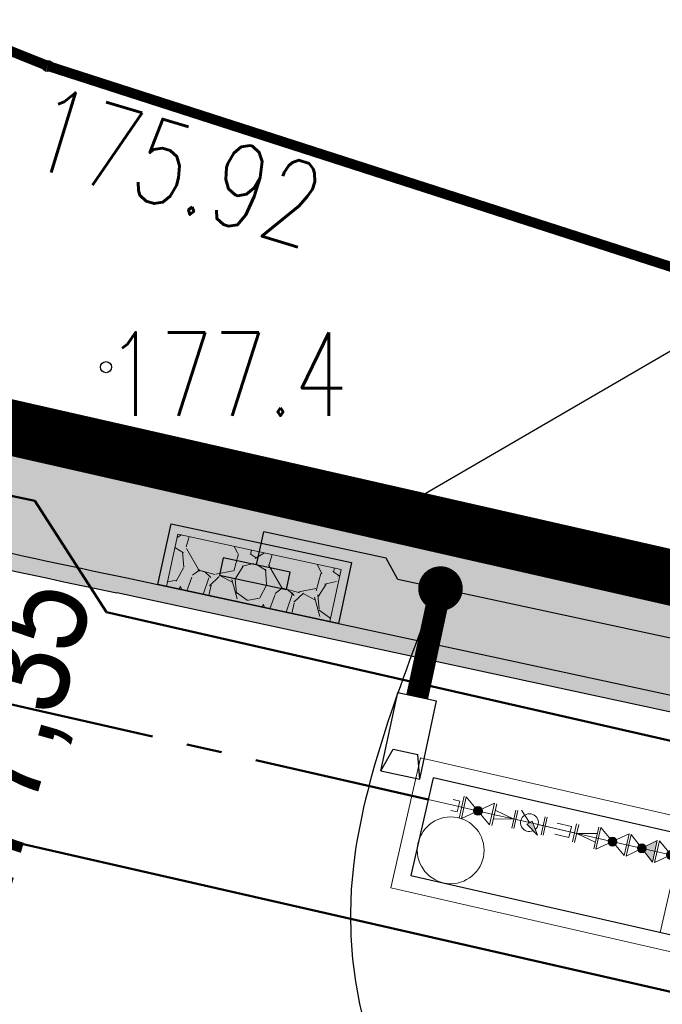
# Model space of a CAD drawing. Header units: metres. Extents: x 964 to 7125, y -212 to 9570.
# Tile 85 of 185: x 1920.05 to 1925.83, y 275.55 to 284.4. Entities that reach past the tile are written whole.
import ezdxf
from ezdxf import colors
from ezdxf.entities.mleader import LeaderData, LeaderLine
from ezdxf.enums import TextEntityAlignment as Align
from ezdxf.math import Vec2, Vec3

# ---------------------------------------------------------------- set-up
doc = ezdxf.new("R2010")
doc.units = ezdxf.units.M
for name, pattern in [('3901', [0]), ('CENTER', [50.8, 31.75, -6.35, 6.35, -6.35]), ('CENTER2', [1.125, 0.75, -0.125, 0.125, -0.125]), ('CIĄGłA', [0])]:
    doc.linetypes.add(name, pattern=pattern)
for name, color, linetype, lineweight in [('_IE', 240, 'Continuous', 9), ('AGP1_granica_opracow', 7, 'Continuous', 15), ('AGP1_HATCH', 7, 'Continuous', 5), ('AGP1_KRAWEZNIKI GRUBOŚCI', 7, 'Continuous', 15), ('AGP1_KRAWEZNIKI NOWE', 7, 'Continuous', 30), ('AGP1_OPISY', 7, 'Continuous', 13), ('IS', 7, 'Continuous', 15), ('IS-G', 40, 'Continuous', 50), ('IS-G-opis', 46, 'Continuous', 30), ('IS-KS', 34, 'Continuous', 50), ('IS-KS-opis-rzedne', 36, 'Continuous', 30), ('IS-KS-przylacze-opis', 36, 'Continuous', 30), ('IS-W-opis', 166, 'Continuous', 30), ('IS-W-przylacze', 162, 'CENTER', 50), ('IS-W-przylacze-armatura', 162, 'Continuous', 30), ('PODKŁAD MAPA', 7, 'Continuous', 9)]:
    doc.layers.add(name, color=color, linetype=linetype, lineweight=lineweight)
for name, color, linetype in [('Budowlane - Opisy', 7, 'Continuous'), ('Dzialki', 7, 'Continuous'), ('OT_Ogrodzenia', 7, 'Continuous'), ('OT_Rzedna', 7, 'Continuous'), ('SUWP_L_0', 7, 'Continuous'), ('SUWR_T_0', 7, 'Continuous'), ('SYTUACJA - znaki_czytnik_kart', 7, 'Continuous'), ('WYMIARY', 9, 'Continuous'), ('zz-odwodnienie', 5, 'Continuous')]:
    doc.layers.add(name, color=color, linetype=linetype)
doc.layers.add('IS-pomocnicza', color=254, linetype='Continuous', lineweight=0, plot=False)
doc.styles.add('ARIAL', font='arial.ttf')
doc.styles.add('GENERATED_STYLE_1', font='arialbd.ttf', dxfattribs={"width": 0.999153})
doc.styles.add('IS-0.6', font='simplex.shx', dxfattribs={"width": 0.6})
doc.styles.get("Standard").update_dxf_attribs({"font": 'arial.ttf'})
doc.styles.add('STYL_ARIAL', font='simplex', dxfattribs={"width": 0.75, "oblique": 0.1})
doc.dimstyles.new('GENERATED_STYLE__61', dxfattribs={"dimtxt": 10, "dimasz": 9.5, "dimexe": 0.18, "dimexo": 0, "dimgap": 0.09, "dimtad": 0, "dimdec": 1, "dimzin": 0, "dimdsep": 46, "dimtxsty": 'GENERATED_STYLE_1', "dimblk": 'ARROWHEAD_1', "dimblk1": 'ARROWHEAD_1', "dimblk2": 'ARROWHEAD_1', "dimcen": 0.09, "dimclrd": 256, "dimclre": 256, "dimclrt": 256, "dimazin": 0, "dimtfac": 1, "dimtdec": 4, "dimtmove": 0, "dimatfit": 3, "dimfxl": 1, "dimtolj": 1, "dimtzin": 0, "dimarcsym": 0})

# ---------------------------------------------------------------- blocks, each defined once
blk = doc.blocks.new('ARROWHEAD_1')
at = {"linetype": 'Continuous'}
blk.add_line((0, 0), (-1, 0), dxfattribs=at)
blk.add_circle((0, 0), 0.25, dxfattribs=at)
blk = doc.blocks.new('OTRS')
at = {"color": 0}
blk.add_circle((0, 0), 0.05, dxfattribs=at)
blk = doc.blocks.new('OTRN')
at = {"color": 0}
blk.add_circle((0, 0), 0.05, dxfattribs=at)
blk = doc.blocks.new('MDCP 20240606')
at = {"layer": 'Dzialki', "color": 251, "true_color": 0x636466, "const_width": 0.09}
blk.add_lwpolyline([(6592064.28, 5737985.46), (6592011.58, 5737997.44)], dxfattribs=at)
at = {"layer": 'OT_Ogrodzenia', "color": 251, "linetype": '3901', "true_color": 0x636466, "const_width": 0.09}
blk.add_lwpolyline([(6592043.3533, 5737989.9944), (6592008.54, 5737998.15)], dxfattribs=at)
at = {"layer": 'OT_Ogrodzenia', "color": 251, "true_color": 0x636466}
for radius in [0.175, 0.1575, 0.14, 0.1225, 0.105, 0.0875, 0.07, 0.0525, 0.035]:
    blk.add_circle((6592014.1441, 5737996.8371), radius, dxfattribs=at)
at = {"layer": 'SUWP_L_0', "color": 251, "true_color": 0x636466, "const_width": 0.09}
for points in [[(6591993.873, 5738008.276), (6592013.857, 5738000.247)], [(6592013.857, 5738000.247), (6592025.0849, 5737996.6264)]]:
    blk.add_lwpolyline(points, dxfattribs=at)
at = {"layer": 'OT_Rzedna', "color": 251, "true_color": 0x636466}
blk.add_blockref('OTRN', (6592014.38, 5737997.54), dxfattribs=at)
at = {"layer": 'SUWR_T_0', "color": 251, "true_color": 0x636466}
blk.add_blockref('OTRS', (6592013.857, 5738000.247), dxfattribs=at)
at = {"layer": 'OT_Rzedna', "color": 251, "true_color": 0x636466, "style": 'STYL_ARIAL', "width": 0.75}
blk.add_text('177.4', height=0.75, dxfattribs=at).set_placement((6592014.38, 5737997.4775), align=Align.MIDDLE_LEFT)
at = {"layer": 'SUWR_T_0', "color": 251, "true_color": 0x636466, "style": 'STYL_ARIAL', "width": 0.75}
blk.add_text('175.92', height=0.75, rotation=343.1731, dxfattribs=at).set_placement((6592013.7431, 5737999.7244), align=Align.MIDDLE_LEFT)
blk = doc.blocks.new('opracowanie drogowe 20250115 konstantynów')
at = {"layer": 'zz-odwodnienie', "insert": (1918.9896, 276.4285), "char_height": 0.9, "width": 5.784085, "attachment_point": 1, "rotation": 74.12953}
blk.add_mtext('{\\fArial Narrow|b0|i0|c238|p34;177,35}', dxfattribs=at)
blk = doc.blocks.new('A$C1EDB43C0')
at = {"color": 0, "linetype": 'ByBlock', "lineweight": -2}
for p, q in [((-10, 100), (-10, -100)), ((-40, 50), (-100, 50)), ((-40, 50), (-40, -50)), ((-10, 0), (-40, 0)), ((-40, -50), (-100, -50))]:
    blk.add_line(p, q, dxfattribs=at)
at = {"layer": 'IS-pomocnicza', "lineweight": 0}
blk.add_line((0, 0), (-60, 0), dxfattribs=at)
blk = doc.blocks.new('A$C2F3940C4')
at = {"color": 0, "linetype": 'ByBlock', "lineweight": -2}
for p, q in [((10, 100), (10, -100)), ((10, 40), (190, 0)), ((10, -40), (190, 0)), ((190, 82.5), (190, -82.5))]:
    blk.add_line(p, q, dxfattribs=at)
at = {"layer": 'IS-pomocnicza', "lineweight": 0}
blk.add_line((0, 0), (200, 0), dxfattribs=at)
blk = doc.blocks.new('A$C4927070E')
at = {"color": 0, "linetype": 'ByBlock', "lineweight": -2}
for p, q in [((10, 82.5), (10, -82.5)), ((10, 0), (220, 0)), ((240, 50), (110, 50)), ((240, 50), (240, -50)), ((240, 0), (280, 0)), ((280, 82.5), (280, -82.5)), ((240, -50), (110, -50))]:
    blk.add_line(p, q, dxfattribs=at)
at = {"layer": 'IS-pomocnicza', "lineweight": 0}
blk.add_line((0, 0), (290, 0), dxfattribs=at)
blk = doc.blocks.new('A$C21D14F56')
at = {"linetype": 'ByBlock', "lineweight": 0}
h = blk.add_hatch(color=0, dxfattribs=at)
edge = h.paths.add_edge_path()
edge.add_arc((140, 0), 40, 0, 360)
at = {"color": 0, "linetype": 'ByBlock', "lineweight": -2}
blk.add_lwpolyline([(10, -100), (10, 100), (270, -100), (270, 100), (10, -100)], dxfattribs=at)
blk.add_circle((140, 0), 40, dxfattribs=at)
at = {"layer": 'IS-pomocnicza', "lineweight": 0}
blk.add_line((0, 0), (280, 0), dxfattribs=at)
blk = doc.blocks.new('A$C603F6E9F')
at = {"linetype": 'ByBlock', "lineweight": 0}
blk.add_hatch(color=0, dxfattribs=at).paths.add_polyline_path([(116.1, 18.9), (153.9, -18.9), (229.3, 94.3)])
at = {"color": 0, "linetype": 'ByBlock', "lineweight": -2}
for p, q in [((10, 82.5), (10, -82.5)), ((260, 82.5), (260, -82.5)), ((10, 0), (55, 0)), ((135, 0), (40.7, -94.3)), ((215, 0), (260, 0))]:
    blk.add_line(p, q, dxfattribs=at)
blk.add_lwpolyline([(116.1, 18.9), (229.3, 94.3), (153.9, -18.9)], close=True, dxfattribs=at)
blk.add_arc((135, 0), 80, 52.76838, 37.23162, dxfattribs=at)
at = {"layer": 'IS-pomocnicza', "lineweight": 0}
blk.add_line((0, 0), (270, 0), dxfattribs=at)
blk = doc.blocks.new('A$C736746F5')
at = {"linetype": 'ByBlock', "lineweight": 0}
h = blk.add_hatch(color=0, dxfattribs=at)
edge = h.paths.add_edge_path()
edge.add_line((0.1607, 0.0256), (0.25, 0.1))
edge.add_line((0.25, 0.1), (0.25, -0.1))
edge.add_line((0.25, -0.1), (0.1607, -0.0256))
edge.add_arc((0.13, 0), 0.04, 320.19443, 399.80557)
blk.add_hatch(color=0, dxfattribs=at).paths.add_polyline_path([(0.09, 0, -1), (0.17, 0, -1)])
at = {"color": 0, "linetype": 'ByBlock', "lineweight": -2}
blk.add_lwpolyline([(0.01, 0.1), (0.01, -0.1), (0.25, 0.1), (0.25, -0.1), (0.01, 0.1)], dxfattribs=at)
blk.add_circle((0.13, 0), 0.04, dxfattribs=at)
at = {"layer": 'IS-pomocnicza', "lineweight": 0}
blk.add_line((0, 0), (0.26, 0), dxfattribs=at)
blk = doc.blocks.new('A$C6C616C5C')
at = {"color": 0, "linetype": 'ByBlock', "lineweight": 15}
for p, q in [((0, 0), (0.26, 0)), ((2.44, 0), (2.7, 0))]:
    blk.add_line(p, q, dxfattribs=at).dxf.unprotected_set("ltscale", 0)
at = {"color": 0, "linetype": 'ByBlock', "lineweight": 9}
for points in [[(-0.15, 0.85), (2.85, 0.85), (2.85, -0.35), (-0.15, -0.35)], [(2.3, 0.3), (2.7, 0.3), (2.7, 0.7), (2.3, 0.7)]]:
    blk.add_lwpolyline(points, close=True, dxfattribs=at).dxf.unprotected_set("ltscale", 0)
at = {"color": 0, "linetype": 'ByBlock', "lineweight": -2}
blk.add_lwpolyline([(0, 0.7), (2.7, 0.7), (2.7, -0.2), (0, -0.2)], close=True, dxfattribs=at).dxf.unprotected_set("ltscale", 0)
at = {"color": 0, "linetype": 'ByBlock', "lineweight": 9}
blk.add_circle((0.3, 0.4), 0.3, dxfattribs=at).dxf.unprotected_set("ltscale", 0)
at = {"color": 0, "linetype": 'ByBlock', "lineweight": 15, "yscale": 0.001, "zscale": 0.001, "rotation": 180}
for name, p, xscale in [('A$C1EDB43C0', (0.32, 0), -0.001), ('A$C21D14F56', (0.32, 0), -0.001), ('A$C2F3940C4', (0.6, 0), -0.001), ('A$C21D14F56', (1.56, 0), -0.001), ('A$C21D14F56', (2.1, 0), -0.001), ('A$C1EDB43C0', (2.38, 0), 0.001), ('A$C4927070E', (1.07, 0), -0.001)]:
    blk.add_blockref(name, p, dxfattribs=dict(at, xscale=xscale)).dxf.unprotected_set("ltscale", 0)
at = {"color": 0, "linetype": 'ByBlock', "lineweight": 15, "yscale": 0.001, "zscale": 0.001}
for name, p, xscale in [('A$C603F6E9F', (0.8, 0), 0.001), ('A$C2F3940C4', (1.56, 0), -0.001)]:
    blk.add_blockref(name, p, dxfattribs=dict(at, xscale=xscale)).dxf.unprotected_set("ltscale", 0)
at = {"color": 0, "linetype": 'ByBlock', "lineweight": 15}
blk.add_blockref('A$C736746F5', (1.84, 0), dxfattribs=at).dxf.unprotected_set("ltscale", 0)
blk = doc.blocks.new('_None', base_point=(2.5, 0))
blk = doc.blocks.new('IS-opis-studni-P-0.6')
at = {"color": 0, "linetype": 'Continuous', "lineweight": 15, "transparency": 16777216}
blk.add_line((0, 0), (3.5, 0), dxfattribs=at)
at = {"color": 0, "linetype": 'Continuous', "lineweight": -2, "transparency": 16777216, "style": 'IS-0.6', "width": 0.6}
for p in [(1.75, 0.25), (1.75, -1.25), (1.75, -2.5)]:
    blk.add_attdef('000,00', text='', height=1, dxfattribs=at).set_placement(p, align=Align.CENTER)
blk.add_attdef('S0', text='', height=1.25, dxfattribs=at).set_placement((3.75, 0), align=Align.MIDDLE_LEFT)
blk = doc.blocks.new('IE_20251212')
at = {"layer": '_IE', "linetype": 'CIĄGłA', "lineweight": -3}
for p, q in [((-1.0065, -17.3274), (-0.9422, -17.0288)), ((0.2616, -17.4573), (0.1571, -17.2656))]:
    blk.add_line(p, q, dxfattribs=at)
at = {"layer": '_IE', "lineweight": -3}
for p, q in [((0.1103, -19.179), (0.2623, -18.4731)), ((0.1103, -19.179), (0.2623, -18.4731)), ((0.1103, -19.179), (0.2623, -18.4731)), ((0.1103, -19.179), (0.2623, -18.4731)), ((0.1103, -19.179), (0.2623, -18.4731)), ((0.1103, -19.179), (0.2623, -18.4731)), ((0.1103, -19.179), (0.2623, -18.4731)), ((0.1103, -19.179), (0.2623, -18.4731)), ((0.1103, -19.179), (0.2623, -18.4731)), ((0.1103, -19.179), (0.2623, -18.4731)), ((0.1103, -19.179), (0.2623, -18.4731)), ((0.1103, -19.179), (0.2623, -18.4731)), ((0.2623, -18.4731), (0.6107, -18.5482)), ((0.2623, -18.4731), (0.6107, -18.5482)), ((0.2623, -18.4731), (0.6107, -18.5482)), ((0.2623, -18.4731), (0.6107, -18.5482)), ((0.2623, -18.4731), (0.6107, -18.5482)), ((0.2623, -18.4731), (0.6107, -18.5482)), ((0.2623, -18.4731), (0.6107, -18.5482)), ((0.2623, -18.4731), (0.6107, -18.5482)), ((0.2623, -18.4731), (0.6107, -18.5482)), ((0.2623, -18.4731), (0.6107, -18.5482)), ((0.2623, -18.4731), (0.6107, -18.5482)), ((0.2623, -18.4731), (0.6107, -18.5482)), ((0.4587, -19.254), (0.6107, -18.5482)), ((0.4587, -19.254), (0.6107, -18.5482)), ((0.4587, -19.254), (0.6107, -18.5482)), ((0.4587, -19.254), (0.6107, -18.5482)), ((0.4587, -19.254), (0.6107, -18.5482)), ((0.4587, -19.254), (0.6107, -18.5482)), ((0.4587, -19.254), (0.6107, -18.5482)), ((0.4587, -19.254), (0.6107, -18.5482)), ((0.4587, -19.254), (0.6107, -18.5482)), ((0.4587, -19.254), (0.6107, -18.5482)), ((0.4587, -19.254), (0.6107, -18.5482)), ((0.4587, -19.254), (0.6107, -18.5482)), ((0.1103, -19.179), (0.219, -18.9826)), ((0.1103, -19.179), (0.219, -18.9826)), ((0.1103, -19.179), (0.219, -18.9826)), ((0.1103, -19.179), (0.219, -18.9826)), ((0.1103, -19.179), (0.219, -18.9826)), ((0.1103, -19.179), (0.219, -18.9826)), ((0.1103, -19.179), (0.219, -18.9826)), ((0.1103, -19.179), (0.219, -18.9826)), ((0.1103, -19.179), (0.219, -18.9826)), ((0.1103, -19.179), (0.219, -18.9826)), ((0.1103, -19.179), (0.219, -18.9826)), ((0.1103, -19.179), (0.219, -18.9826)), ((0.219, -18.9826), (0.4405, -19.0303)), ((0.219, -18.9826), (0.4405, -19.0303)), ((0.219, -18.9826), (0.4405, -19.0303)), ((0.219, -18.9826), (0.4405, -19.0303)), ((0.219, -18.9826), (0.4405, -19.0303)), ((0.219, -18.9826), (0.4405, -19.0303)), ((0.219, -18.9826), (0.4405, -19.0303)), ((0.219, -18.9826), (0.4405, -19.0303)), ((0.219, -18.9826), (0.4405, -19.0303)), ((0.219, -18.9826), (0.4405, -19.0303)), ((0.219, -18.9826), (0.4405, -19.0303)), ((0.219, -18.9826), (0.4405, -19.0303)), ((0.4587, -19.254), (0.4405, -19.0303)), ((0.4587, -19.254), (0.4405, -19.0303)), ((0.4587, -19.254), (0.4405, -19.0303)), ((0.4587, -19.254), (0.4405, -19.0303)), ((0.4587, -19.254), (0.4405, -19.0303)), ((0.4587, -19.254), (0.4405, -19.0303)), ((0.4587, -19.254), (0.4405, -19.0303)), ((0.4587, -19.254), (0.4405, -19.0303)), ((0.4587, -19.254), (0.4405, -19.0303)), ((0.4587, -19.254), (0.4405, -19.0303)), ((0.4587, -19.254), (0.4405, -19.0303)), ((0.4587, -19.254), (0.4405, -19.0303)), ((0.1103, -19.179), (0.4587, -19.254)), ((0.1103, -19.179), (0.4587, -19.254)), ((0.1103, -19.179), (0.4587, -19.254)), ((0.1103, -19.179), (0.4587, -19.254)), ((0.1103, -19.179), (0.4587, -19.254)), ((0.1103, -19.179), (0.4587, -19.254)), ((0.1103, -19.179), (0.4587, -19.254)), ((0.1103, -19.179), (0.4587, -19.254)), ((0.1103, -19.179), (0.4587, -19.254)), ((0.1103, -19.179), (0.4587, -19.254)), ((0.1103, -19.179), (0.4587, -19.254)), ((0.1103, -19.179), (0.4587, -19.254))]:
    blk.add_line(p, q, dxfattribs=at)
at = {"layer": '_IE', "lineweight": -3, "ltscale": 3}
for points in [[(0.1571, -17.2656), (-0.9423, -17.0288)], [(15.3094, -20.6978), (0.2616, -17.4573)]]:
    blk.add_lwpolyline(points, dxfattribs=at)
at = {"layer": '_IE', "lineweight": -3, "ltscale": 3, "const_width": 0.2, "elevation": 0}
for points in [[(0.7166, -17.4696, 1), (0.5745, -17.6103, 1)], [(0.7166, -17.4696, 1), (0.5745, -17.6103, 1)], [(0.7166, -17.4696, 1), (0.5745, -17.6103, 1)], [(0.7166, -17.4696, 1), (0.5745, -17.6103, 1)], [(0.7166, -17.4696, 1), (0.5745, -17.6103, 1)], [(0.7166, -17.4696, 1), (0.5745, -17.6103, 1)], [(0.7166, -17.4696, 1), (0.5745, -17.6103, 1)], [(0.7166, -17.4696, 1), (0.5745, -17.6103, 1)], [(0.7166, -17.4696, 1), (0.5745, -17.6103, 1)], [(0.7166, -17.4696, 1), (0.5745, -17.6103, 1)], [(0.7166, -17.4696, 1), (0.5745, -17.6103, 1)], [(0.6994, -17.6242, 1), (0.5917, -17.4557, 1)]]:
    blk.add_lwpolyline(points, format="xyb", close=True, dxfattribs=at)
at = {"layer": '_IE', "lineweight": -3, "ltscale": 3, "const_width": 0.2}
blk.add_lwpolyline([(0.4365, -18.5107), (0.6455, -17.54)], dxfattribs=at)
blk.add_lwpolyline([(0.4365, -18.5107), (0.6455, -17.54)], dxfattribs=at)
blk.add_lwpolyline([(0.4365, -18.5107), (0.6455, -17.54)], dxfattribs=at)
blk.add_lwpolyline([(0.4365, -18.5107), (0.6455, -17.54)], dxfattribs=at)
blk.add_lwpolyline([(0.4365, -18.5107), (0.6455, -17.54)], dxfattribs=at)
blk.add_lwpolyline([(0.4365, -18.5107), (0.6455, -17.54)], dxfattribs=at)
blk.add_lwpolyline([(0.4365, -18.5107), (0.6455, -17.54)], dxfattribs=at)
blk.add_lwpolyline([(0.4365, -18.5107), (0.6455, -17.54)], dxfattribs=at)
blk.add_lwpolyline([(0.4365, -18.5107), (0.6455, -17.54)], dxfattribs=at)
blk.add_lwpolyline([(0.4365, -18.5107), (0.6455, -17.54)], dxfattribs=at)
blk.add_lwpolyline([(0.4365, -18.5107), (0.6455, -17.54)], dxfattribs=at)
blk.add_lwpolyline([(0.4365, -18.5107), (0.6455, -17.54)], dxfattribs=at)
at = {"layer": '_IE', "color": 6, "lineweight": -3}
blk.add_spline([(0.6101, -17.55), (-0.1367, -20.0306), (10.5464, -30.9869), (15.7424, -42.5433), (16.638, -43.8636)], degree=3, dxfattribs=at)
blk = doc.blocks.new('IS_2025-10-21')
at = {"layer": 'IS-G'}
for p, q in [((1918.9744, 280.3341), (1920.1876, 280.0729)), ((1920.8321, 279.0745), (1920.1876, 280.0729)), ((1954.1825, 271.4626), (1920.8321, 279.0745))]:
    blk.add_line(p, q, dxfattribs=at)
at = {"layer": 'IS-KS'}
blk.add_line((1952.595, 269.5684), (1918.0414, 277.4549), dxfattribs=at)
at = {"layer": 'IS-W-przylacze', "ltscale": 0.05}
blk.add_line((1923.7211, 277.3895), (1918.0314, 278.6881), dxfattribs=at)
at = {"layer": 'IS-W-przylacze-armatura', "xscale": -1, "rotation": 167.14298793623}
blk.add_blockref('A$C6C616C5C', (1923.7211, 277.3895), dxfattribs=at)
at = {"layer": 'IS-G-opis'}
ml = blk.add_multileader_mtext('Standard', dxfattribs=at)
ml.set_content('G1', color=256, style='IS-0.6')
ml.set_leader_properties(linetype='Continuous', lineweight=9)
ml.set_arrow_properties(name='NONE')
ml.build(insert=Vec2(0, 0))
ml.multileader.update_dxf_attribs({"has_dogleg": 0, "text_left_attachment_type": 6, "text_right_attachment_type": 6, "dogleg_length": 0, "arrow_head_size": 0.25})
ctx = ml.context
ctx.base_point, ctx.char_height, ctx.arrow_head_size, ctx.landing_gap_size, ctx.plane_origin = Vec3(1920.9683, 281.9317), 1, 0.25, 0.25, Vec3(1897.558, 297.1351)
ctx.left_attachment, ctx.right_attachment = 6, 6
notes = []
notes.append((ctx, [(0, (1, 1, 0), (1920.9683, 281.9317), (1, 0), 0, [(0, [(1920.1876, 280.0729)], 0, [])])]))
ctx.mtext.insert, ctx.mtext.rotation, ctx.mtext.line_spacing_style, ctx.mtext.flow_direction = Vec3(1921.2183, 283.1317), 6.283185, 2, 5
ml = blk.add_multileader_mtext('Standard', dxfattribs=at)
ml.set_content('G2', color=256, style='IS-0.6')
ml.set_leader_properties(linetype='Continuous', lineweight=9)
ml.set_arrow_properties(name='NONE')
ml.build(insert=Vec2(0, 0))
ml.multileader.update_dxf_attribs({"has_dogleg": 0, "text_left_attachment_type": 6, "text_right_attachment_type": 6, "dogleg_length": 0, "arrow_head_size": 0.25})
ctx = ml.context
ctx.base_point, ctx.char_height, ctx.arrow_head_size, ctx.landing_gap_size, ctx.plane_origin = Vec3(1922.6842, 281.3285), 1, 0.25, 0.25, Vec3(1901.363, 296.1084)
ctx.left_attachment, ctx.right_attachment = 6, 6
notes.append((ctx, [(0, (1, 1, 0), (1922.6842, 281.3285), (1, 0), 0, [(0, [(1920.8321, 279.0745)], 0, [])])]))
ctx.mtext.insert, ctx.mtext.rotation, ctx.mtext.line_spacing_style, ctx.mtext.flow_direction = Vec3(1922.9342, 282.5285), 6.283185, 2, 5
at = {"layer": 'IS-KS-opis-rzedne'}
ml = blk.add_multileader_block('Standard', dxfattribs=at)
ml.set_content('IS-opis-studni-P-0.6', color=256)
ml.set_attribute('S0', 'S1', width=0)
ml.set_attribute('000,00', '177,36', width=0)
ml.set_attribute('000,00', '175,75', width=0)
ml.set_attribute('000,00', '', width=0)
ml.set_leader_properties(linetype='Continuous', lineweight=9)
ml.set_arrow_properties(name='NONE')
ml.build(insert=Vec2(0, 0))
ml.multileader.update_dxf_attribs({"has_dogleg": 0, "text_left_attachment_type": 6, "text_right_attachment_type": 6, "dogleg_length": 0, "arrow_head_size": 5, "block_connection_type": 1})
ctx = ml.context
ctx.base_point, ctx.char_height, ctx.arrow_head_size, ctx.landing_gap_size, ctx.plane_origin = Vec3(1921.8221, 286.1633), 20, 5, 5, Vec3(1924.2631, 274.3482)
ctx.left_attachment, ctx.right_attachment, ctx.text_align_type, ctx.attachment_type = 6, 6, 2, 1
notes.append((ctx, [(1, (1, 1, 0), (1921.8221, 286.1633), (1, 0), 0, [(0, [(1918.0414, 277.4549)], 0, [])])]))
ctx.block.insert = Vec3(1921.8221, 286.1633)
at = {"layer": 'IS-KS-przylacze-opis'}
ml = blk.add_multileader_mtext('Standard', dxfattribs=at)
ml.set_content('Przyłącze kanalizacji sanitarnej \\P0.16PVC, i=1.5%, L=11.3m', color=256, style='IS-0.6')
ml.set_leader_properties(linetype='Continuous', lineweight=9)
ml.set_arrow_properties(name='NONE')
ml.build(insert=Vec2(0, 0))
ml.multileader.update_dxf_attribs({"has_dogleg": 0, "text_left_attachment_type": 6, "text_right_attachment_type": 6, "dogleg_length": 0, "arrow_head_size": 0.25})
ctx = ml.context
ctx.base_point, ctx.char_height, ctx.arrow_head_size, ctx.landing_gap_size, ctx.plane_origin = Vec3(1923.504, 292.791), 1, 0.25, 0.25, Vec3(1920.552, 298.574)
ctx.left_attachment, ctx.right_attachment = 6, 6
notes.append((ctx, [(0, (1, 1, 0), (1923.504, 292.791), (1, 0), 0, [(0, [(1913.503, 281.6084)], 0, [])])]))
ctx.mtext.insert, ctx.mtext.line_spacing_style, ctx.mtext.flow_direction = Vec3(1923.754, 293.991), 2, 5
at = {"layer": 'IS-W-opis'}
ml = blk.add_multileader_mtext('Standard', dxfattribs=at)
ml.set_content('SW', color=256, style='IS-0.6')
ml.set_leader_properties(linetype='Continuous', lineweight=9)
ml.set_arrow_properties(name='NONE')
ml.build(insert=Vec2(0, 0))
ml.multileader.update_dxf_attribs({"has_dogleg": 0, "text_left_attachment_type": 6, "text_right_attachment_type": 6, "dogleg_length": 0, "arrow_head_size": 0.25})
ctx = ml.context
ctx.base_point, ctx.char_height, ctx.arrow_head_size, ctx.landing_gap_size, ctx.plane_origin = Vec3(1926.7713, 279.9953), 1, 0.25, 0.25, Vec3(1902.9672, 294.5174)
ctx.left_attachment, ctx.right_attachment = 6, 6
notes.append((ctx, [(0, (1, 1, 0), (1926.7713, 279.9953), (1, 0), 0, [(0, [(1925.0092, 276.8212)], 0, [])])]))
ctx.mtext.insert, ctx.mtext.rotation, ctx.mtext.line_spacing_style, ctx.mtext.flow_direction = Vec3(1927.0213, 281.1953), 6.283185, 2, 5
for ctx, leaders in notes:
    for number, flags, end, landing, length, lines in leaders:
        leader = LeaderData()
        leader.index, (leader.has_last_leader_line, leader.has_dogleg_vector, leader.attachment_direction) = number, flags
        leader.last_leader_point, leader.dogleg_vector, leader.dogleg_length = Vec3(end), Vec3(landing), length
        for number, points, colour, breaks in lines:
            line = LeaderLine()
            line.index, line.vertices, line.color, line.breaks = number, Vec3.list(points), colors.encode_raw_color(colour), breaks
            leader.lines.append(line)
        ctx.leaders.append(leader)
blk = doc.blocks.new('A$C273a521e')
at = {"layer": 'IS'}
blk.add_blockref('IS_2025-10-21', (-1902.9074, -313.0151), dxfattribs=at)

msp = doc.modelspace()

# ---------------------------------------------------------------- hatches: boundary and pattern name
at = {"layer": 'AGP1_HATCH', "transparency": 33554625}
h = msp.add_hatch(dxfattribs=at)
h.set_pattern_fill('GRASS', color=64, scale=0.02)
edge = h.paths.add_edge_path()
edge.add_line((1918.0274, 281.1751), (1917.7331, 280.1037))
edge.add_arc((1955.2188, 442.3996), 166.5687, 256.994395, 258.150013)
edge.add_line((1921.0139, 279.3807), (1921.2937, 279.3205))
edge.add_line((1921.2937, 279.3205), (1921.4116, 279.8679))
edge.add_line((1921.4116, 279.8679), (1923.0344, 279.5185))
edge.add_line((1923.0344, 279.5185), (1922.9165, 278.971))
edge.add_line((1922.9165, 278.971), (1933.4648, 276.6995))
edge.add_line((1933.4648, 276.6995), (1934.4959, 277.4314))
edge.add_line((1934.4959, 277.4314), (1918.0274, 281.1751))
edge = h.paths.add_edge_path()
edge.add_line((1934.4959, 277.4314), (1933.4648, 276.6995))
edge.add_line((1933.4648, 276.6995), (1961.6728, 270.6249))
edge.add_arc((1959.1776, 261.9819), 8.9959, -9.89998, 73.89712, ccw=False)
edge.add_line((1968.0396, 260.4353), (1961.2803, 230.8203))
edge.add_line((1961.2803, 230.8203), (1960.6445, 230.9654))
edge.add_line((1960.6445, 230.9654), (1959.2653, 224.9226))
edge.add_line((1959.2653, 224.9226), (1955.0333, 225.8885))
edge.add_line((1955.0333, 225.8885), (1956.408, 231.9117))
edge.add_line((1956.408, 231.9117), (1953.0228, 230.989))
edge.add_line((1953.0228, 230.989), (1949.2256, 231.8557))
edge.add_line((1949.2256, 231.8557), (1948.8146, 230.0553))
edge.add_line((1948.8146, 230.0553), (1944.0943, 231.1293))
edge.add_line((1944.0943, 231.1293), (1944.5059, 232.9329))
edge.add_line((1944.5059, 232.9329), (1938.433, 234.319))
edge.add_line((1938.433, 234.319), (1936.6982, 235.4907))
edge.add_arc((1936.1985, 234.8031), 0.85, 53.99322, 167.14311)
edge.add_line((1935.3698, 234.9923), (1934.0792, 229.3377))
edge.add_line((1934.0792, 229.3377), (1929.9358, 230.2834))
edge.add_line((1929.9358, 230.2834), (1930.303, 231.892))
edge.add_line((1930.303, 231.892), (1911.1462, 236.2643))
edge.add_line((1911.1462, 236.2643), (1911.1459, 236.2644))
edge.add_line((1911.1459, 236.2644), (1911.5798, 238.1655))
edge.add_line((1911.5798, 238.1655), (1907.6798, 239.0556))
edge.add_line((1907.6798, 239.0556), (1908.3918, 242.1754))
edge.add_line((1908.3918, 242.1754), (1913.6026, 262.8038))
edge.add_arc((1910.8394, 263.5018), 2.85, 345.82345, 357.69292)
edge.add_line((1913.6871, 263.3871), (1913.7813, 265.7259))
edge.add_line((1913.7813, 265.7259), (1905.2574, 234.6851))
edge.add_line((1905.2574, 234.6851), (1959.6674, 222.3151))
edge.add_line((1959.6674, 222.3151), (1970.7274, 269.1951))
edge.add_line((1970.7274, 269.1951), (1934.4959, 277.4314))
at = {"layer": 'AGP1_HATCH', "true_color": 0x636466, "transparency": 33554477}
h = msp.add_hatch(color=251, dxfattribs=at)
h.dxf.hatch_style = 1
h.paths.add_polyline_path([(1957.3877, 225.864), (1955.6328, 226.2646), (1956.85, 231.5974), (1958.6049, 231.1969)], flags=16)
edge = h.paths.add_edge_path()
edge.add_arc((1960.3228, 465.5646), 190.2882, 257.07034, 258.078248)
edge.add_line((1921.0139, 279.3807), (1961.6685, 270.6258))
edge.add_line((1961.6685, 270.6258), (1961.6736, 270.6247))
edge.add_arc((1959.1776, 261.9819), 8.9959, -9.89998, 73.89143, ccw=False)
edge.add_line((1968.0396, 260.4353), (1961.2803, 230.8203))
edge.add_line((1961.2803, 230.8203), (1960.6445, 230.9654))
edge.add_line((1960.6445, 230.9654), (1959.2653, 224.9226))
edge.add_line((1959.2653, 224.9226), (1955.035, 225.8925))
edge.add_line((1955.035, 225.8925), (1956.4142, 231.9351))
edge.add_line((1956.4142, 231.9351), (1956.408, 231.9117))
edge.add_line((1956.408, 231.9117), (1953.0228, 230.989))
edge.add_line((1953.0228, 230.989), (1949.2256, 231.8557))
edge.add_line((1949.2256, 231.8557), (1948.8146, 230.0553))
edge.add_line((1948.8146, 230.0553), (1944.0943, 231.1293))
edge.add_line((1944.0943, 231.1293), (1944.5059, 232.9329))
edge.add_line((1944.5059, 232.9329), (1938.433, 234.319))
edge.add_line((1938.433, 234.319), (1936.6982, 235.4907))
edge.add_arc((1936.1985, 234.8031), 0.85, 53.99322, 167.14311)
edge.add_line((1935.3698, 234.9923), (1934.0792, 229.3377))
edge.add_line((1934.0792, 229.3377), (1929.9358, 230.2834))
edge.add_line((1929.9358, 230.2834), (1930.303, 231.892))
edge.add_line((1930.303, 231.892), (1911.1462, 236.2643))
edge.add_line((1911.1462, 236.2643), (1911.146, 236.2646))
edge.add_line((1911.146, 236.2646), (1911.5799, 238.1657))
edge.add_line((1911.5799, 238.1657), (1907.6798, 239.0556))
edge.add_line((1907.6798, 239.0556), (1908.3918, 242.1754))
edge.add_line((1908.3918, 242.1754), (1913.6026, 262.8038))
edge.add_arc((1910.8394, 263.5018), 2.85, 345.82345, 357.69292)
edge.add_line((1913.6871, 263.3871), (1913.7818, 265.7378))
edge.add_line((1913.7818, 265.7378), (1913.9577, 266.3774))
edge.add_line((1913.9577, 266.3774), (1913.837, 263.381))
edge.add_arc((1910.8394, 263.5018), 3, 345.82345, 357.69292, ccw=False)
edge.add_line((1913.748, 262.7671), (1908.5381, 242.142))
edge.add_line((1908.5381, 242.142), (1911.4629, 241.4745))
edge.add_arc((1911.2378, 240.4973), 1.0027, -9.87221, 77.02943, ccw=False)
edge.add_line((1912.2257, 240.3254), (1911.3258, 236.3772))
edge.add_line((1911.3258, 236.3772), (1934.3335, 231.1259))
edge.add_line((1934.3335, 231.1259), (1935.2236, 235.0257))
edge.add_arc((1936.1985, 234.8031), 1, 54.14701, 167.14311, ccw=False)
edge.add_line((1936.7842, 235.6137), (1938.4937, 234.459))
edge.add_line((1938.4937, 234.459), (1953.0196, 231.1436))
edge.add_line((1953.0196, 231.1436), (1956.4459, 232.0774))
edge.add_line((1956.4459, 232.0774), (1961.1674, 230.9999))
edge.add_line((1961.1674, 230.9999), (1967.8925, 260.4649))
edge.add_arc((1959.1776, 261.9819), 8.8459, 350.12499, 433.86397)
edge.add_line((1961.6361, 270.4794), (1920.9237, 279.2464))
edge.add_arc((1955.2188, 442.3996), 166.7187, 256.997891, 258.129145, ccw=False)
edge.add_line((1917.7092, 279.9553), (1917.7449, 280.101))
h = msp.add_hatch(color=251, dxfattribs=at)
h.dxf.hatch_style = 1
h.paths.add_polyline_path([(1921.2937, 279.3205), (1921.4116, 279.8679), (1923.0344, 279.5185), (1922.9165, 278.971)])
at = {"layer": 'AGP1_HATCH', "true_color": 0x939598}
h = msp.add_hatch(dxfattribs=at)
h.set_pattern_fill('GRAVEL', color=252, scale=0.03, angle=77.84703)
h.set_pattern_definition([(305.8598162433, (4103374.80434, -7531111.268514), (5.42096061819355, -7.40314568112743), [0.102516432, -10.14914509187]), (262.8167697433, (4103374.864397, -7531111.3516), (1.18009446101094, 9.09949213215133), [0.175921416, -17.41621466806]), (210.3574758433, (4103374.8424, -7531111.52614), (9.79833229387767, 5.6846291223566), [0.124044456, -12.28041683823]), (345.1207177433, (4103374.966067, -7531111.856764), (-14.73803857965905, 3.95328506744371), [0.160201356, -15.85993122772]), (10.6806829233, (4103375.120897, -7531111.8979), (-9.74116457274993, -1.79959683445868), [0.15709011, -15.5519423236]), (75.1207177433, (4103375.275266, -7531111.868787), (-3.95328506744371, -14.73803857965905), [0.160201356, -15.85993122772]), (115.5412692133, (4103375.316403, -7531111.713957), (5.363792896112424, -11.28817796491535), [0.211858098, -20.973934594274]), (150.1023571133, (4103375.225058, -7531111.522803), (-15.26537557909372, 8.74365829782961), [0.200015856, -19.80157698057]), (199.2765943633, (4103375.05166, -7531111.423105), (-10.96734174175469, -3.87394722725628), [0.1607439, -15.913663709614]), (253.0833870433, (4103374.89993, -7531111.47617), (2.5095220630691, 8.033733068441), [0.183513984, -8.992181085]), (300.2444665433, (4103374.84653, -7531111.651744), (6.269133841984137, -10.70367324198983), [0.237323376, -23.49503175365]), (216.6611035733, (4103375.13233, -7531111.120895), (-5.5924637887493, -4.25195117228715), [0.081001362, -8.0191697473]), (249.3162631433, (4103375.067352, -7531111.16926), (3.57528111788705, 9.36316062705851), [0.154104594, -15.25639169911]), (302.847028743, (4103375.0129, -7531111.31343), (0.744922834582, -0.160418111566), [0.107762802, -0.96986793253]), (281.0456192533, (4103374.9123, -7531111.34633), (-0.6877551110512, 4.0454503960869), [0.058032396, -5.74518671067]), (9.6484382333, (4103374.92342, -7531111.40328), (-2.3951866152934, -0.2636685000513), [0.082069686, -4.021425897]), (108.8107852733, (4103375.00433, -7531111.38953), (-1.0085913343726, 2.5556047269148), [0.133295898, -4.30988944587]), (239.4120799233, (4103374.96135, -7531111.26335), (1.065759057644, 1.329427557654), [0.096386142, -2.31326943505]), (94.2365690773, (4103374.830377, -7531111.83534), (-0.63058738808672, 7.93048268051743), [0.1350264, -13.36764800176]), (148.1932046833, (4103374.8204, -7531111.70068), (7.55247873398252, -4.74429056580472), [0.113279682, -11.21466470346]), (11.0456192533, (4103374.81236, -7531111.23127), (-4.0454503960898, -0.6877551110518), [0.11606403, -5.68715507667]), (61.4574884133, (4103374.926278, -7531111.20903), (-3.83894961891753, -6.96797401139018), [0.1350264, -13.36764800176]), (57.2909835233, (4103375.29223, -7531111.9348), (-2.2919362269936, -3.4037779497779), [0.13021056, -6.38032029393]), (12.6221693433, (4103375.36259, -7531111.825235), (-8.9962417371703, -1.96001495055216), [0.109101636, -10.801078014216]), (144.6484382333, (4103375.55889, -7531111.38424), (-3.403777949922, 2.2919362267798), [0.11606403, -5.68715507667]), (95.2010533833, (4103375.464226, -7531111.317083), (0.89425588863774, -10.32566929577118), [0.127734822, -12.64571279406]), (147.2909835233, (4103375.48029, -7531111.74925), (3.403777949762, -2.2919362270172), [0.06510528, -6.44542557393]), (179.1569612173, (4103375.54927, -7531111.42893), (-3.140109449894, -0.1032503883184), [0.03885438, -3.84659848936]), (243.8107852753, (4103375.51042, -7531111.42836), (1.2261771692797, 2.07435039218), [0.15709011, -2.98471637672]), (263.8560347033, (4103375.441085, -7531111.569324), (0.8592582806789, 7.60964645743), [0.1455801, -14.412409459]), (21.5370962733, (4103375.07137, -7531111.40397), (-1.6502637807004, -0.424086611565), [0.109897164, -2.637532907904]), (71.0042553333, (4103375.173596, -7531111.363622), (4.2169535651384, 12.34285196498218), [0.191867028, -18.99480271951]), (138.7924246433, (4103375.23605, -7531111.1822), (4.5727873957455, -4.10261811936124), [0.078452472, -7.76681769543]), (167.847028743, (4103375.177, -7531111.1305), (-0.90534094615, -0.584504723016), [0.04572, -0.71628]), (198.1034659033, (4103375.41553, -7531111.57941), (5.8561322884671, 1.85676455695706), [0.105860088, -10.48018223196]), (125.8598162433, (4103375.31491, -7531111.612305), (-5.42096061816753, 7.40314568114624), [0.205032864, -10.04662865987]), (77.847028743, (4103375.1948, -7531111.4461), (-0.584504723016, 0.90534094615), [0.19812, -0.56388]), (43.1518752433, (4103375.23651, -7531111.252455), (6.8186409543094, 6.32630156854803), [0.120482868, -11.92779501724]), (331.9016328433, (4103375.32441, -7531111.17005), (2.8192732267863, -1.3865952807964), [0.110948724, -5.43649501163]), (285.4930041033, (4103375.42228, -7531111.222308), (4.40128422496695, -15.75771497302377), [0.18064353, -17.88373932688]), (253.2731074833, (4103375.470532, -7531111.396388), (-2.83035828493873, -9.52357873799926), [0.191108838, -18.91975393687])])
h.paths.add_polyline_path([(1922.8383, 278.9879), (1922.9393, 279.4571), (1921.473, 279.7729), (1921.3719, 279.3036)])

# ---------------------------------------------------------------- linework, layer by layer
at = {"layer": 'AGP1_granica_opracow', "color": 5, "linetype": 'CENTER2', "lineweight": 9, "ltscale": 5, "const_width": 0.5}
msp.add_lwpolyline([(1970.7274, 269.1951), (1918.0274, 281.1751), (1905.2574, 234.6851), (1959.6674, 222.3151), (1970.7274, 269.1951)], dxfattribs=at)
at = {"layer": 'AGP1_KRAWEZNIKI GRUBOŚCI'}
for points in [[(1922.9165, 278.971), (1923.0344, 279.5185), (1921.4116, 279.8679), (1921.2937, 279.3205)], [(1922.8383, 278.9879), (1922.9393, 279.4571), (1921.4729, 279.7729), (1921.3719, 279.3036)]]:
    msp.add_lwpolyline(points, close=True, dxfattribs=at)
at = {"layer": 'AGP1_KRAWEZNIKI NOWE', "linetype": 'CIĄGłA'}
for p, q in [((1921.2937, 279.3205), (1921.4116, 279.8679)), ((1921.4116, 279.8679), (1923.0344, 279.5185)), ((1923.0344, 279.5185), (1922.9165, 278.971)), ((1922.9165, 278.971), (1921.2937, 279.3205))]:
    msp.add_line(p, q, dxfattribs=at)
at = {"layer": 'AGP1_KRAWEZNIKI NOWE', "color": 18, "linetype": 'CIĄGłA', "true_color": 0x000000}
for p, q in [((1921.0139, 279.3807), (1961.6685, 270.6258)), ((1961.6361, 270.4794), (1920.9237, 279.2464))]:
    msp.add_line(p, q, dxfattribs=at)
for radius, end in [(166.5687, 258.150013), (166.7187, 258.129145)]:
    msp.add_arc((1955.2188, 442.3996), radius, 256.997891, end, dxfattribs=at)
at = {"layer": 'SYTUACJA - znaki_czytnik_kart'}
msp.add_lwpolyline([(1922.4478, 279.2765), (1922.4815, 279.4329), (1921.8803, 279.5624), (1921.8466, 279.406)], close=True, dxfattribs=at)

# ---------------------------------------------------------------- block references
at = {"layer": '_IE'}
msp.add_blockref('IE_20251212', (1923.1874, 296.8251), dxfattribs=at)
at = {"layer": 'PODKŁAD MAPA', "linetype": 'ByBlock'}
msp.add_blockref('MDCP 20240606', (-6590093.5526, -5737716.2649), dxfattribs=at)
at = {"layer": 'WYMIARY', "color": 3}
msp.add_blockref('A$C273a521e', (1902.9074, 313.0151), dxfattribs=at)
at = {"layer": 'zz-odwodnienie'}
msp.add_blockref('opracowanie drogowe 20250115 konstantynów', (0, 0), dxfattribs=at)

# ---------------------------------------------------------------- leaders
at = {"layer": 'AGP1_OPISY'}
ml = msp.add_multileader_mtext('Standard', dxfattribs=at)
ml.set_content('ZNAK PODŚWIETLANY\\P"WJAZD/WYJAZD"', color=256, style='ARIAL')
ml.set_leader_properties()
ml.build(insert=Vec2(0, 0))
ml.multileader.update_dxf_attribs({"arrow_head_size": 1})
ctx = ml.context
ctx.base_point, ctx.char_height, ctx.arrow_head_size, ctx.landing_gap_size, ctx.plane_origin = Vec3(1947.4542, 293.7987), 1, 1, 0.08, Vec3(1968.0842, 285.699)
ctx.text_align_type = 1
notes = []
notes.append((ctx, [(0, (1, 1, 0), (1947.1539, 293.7987), (1, 0), 0.3003, [(0, [(1922.4815, 279.4329)], 0, [])])]))
ctx.mtext.insert, ctx.mtext.width, ctx.mtext.defined_height, ctx.mtext.alignment, ctx.mtext.flow_direction = Vec3(1955.1218, 294.3072), 22.310438, 9.2971, 2, 5
at = {"layer": 'Budowlane - Opisy', "color": 18, "lineweight": 15, "true_color": 0x000000, "annotation_type": 0, "has_hookline": 1, "hookline_direction": 0, "text_width": 13.962}
msp.add_leader([(1913.7633, 275.8181), (1921.9718, 306.6752), (1924.6529, 306.6752)], dimstyle='GENERATED_STYLE__61', override={"dimasz": 0.1, "dimldrblk": 'DotSmall'}, dxfattribs=at)
for ctx, leaders in notes:
    for number, flags, end, landing, length, lines in leaders:
        leader = LeaderData()
        leader.index, (leader.has_last_leader_line, leader.has_dogleg_vector, leader.attachment_direction) = number, flags
        leader.last_leader_point, leader.dogleg_vector, leader.dogleg_length = Vec3(end), Vec3(landing), length
        for number, points, colour, breaks in lines:
            line = LeaderLine()
            line.index, line.vertices, line.color, line.breaks = number, Vec3.list(points), colors.encode_raw_color(colour), breaks
            leader.lines.append(line)
        ctx.leaders.append(leader)

doc.saveas('drawing.dxf')
